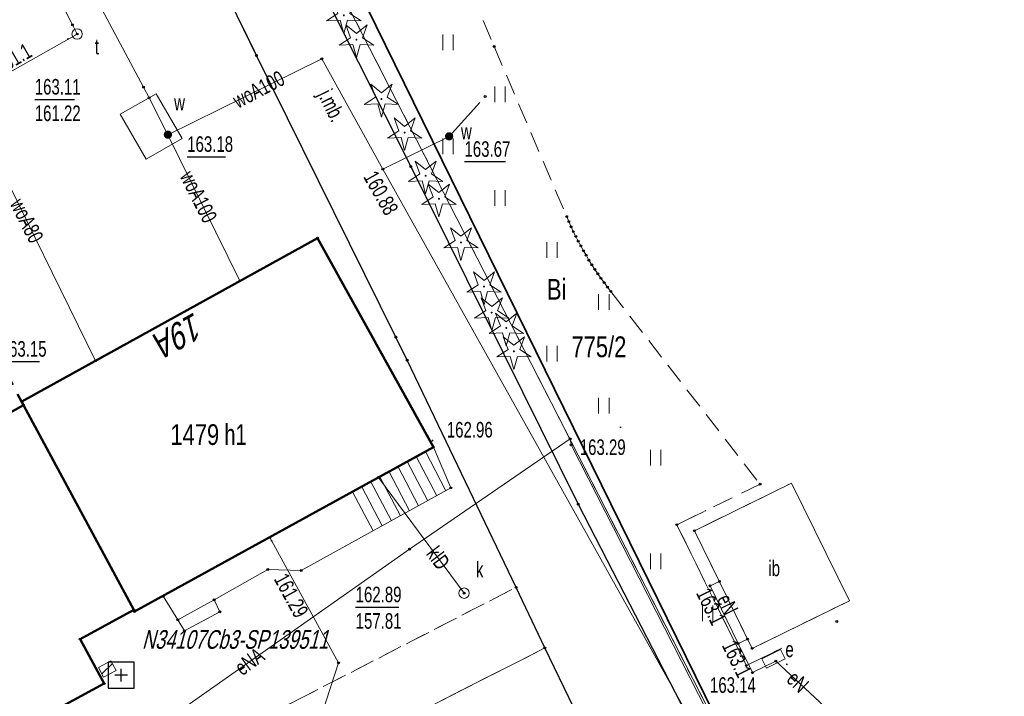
# Model space of a CAD drawing. Header units: metres. Extents: x 0 to 8443948, y 0 to 5887002.
# Tile 189 of 256: x 8442545 to 8442593, y 5886108 to 5886141. Entities that reach past the tile are written whole.
import ezdxf
from ezdxf.enums import TextEntityAlignment as Align

# ---------------------------------------------------------------- set-up
doc = ezdxf.new("R2010")
doc.units = ezdxf.units.M
doc.header["$MEASUREMENT"] = 0
for name, pattern in [('0.5_0.5', [1, 0.5, -0.5]), ('1.0_0.5', [1.5, 1, -0.5]), ('1.5_0.5', [2, 1.5, -0.5]), ('2.0_0.5', [2.5, 2, -0.5]), ('219-500', [0]), ('egug-500', [1, 0.5, -0.5])]:
    doc.linetypes.add(name, pattern=pattern)
doc.layers.get('0').update_dxf_attribs({"color": 250, "linetype": 'CONTINUOUS', "lineweight": 5})
doc.layers.add('- ABM', color=200, linetype='CONTINUOUS', lineweight=30)
for name, color, linetype in [('210-oznaczenie konturu użytku gruntowego', 253, 'CONTINUOUS'), ('211-numer działki ewidencyjnej', 253, 'CONTINUOUS'), ('218-kontur użytku gruntowego', 253, 'CONTINUOUS'), ('219-działka ewidencyjna', 253, 'CONTINUOUS'), ('238-Punkt adresowy budynku', 7, 'CONTINUOUS'), ('312-budynek ewidencyjny', 253, 'CONTINUOUS'), ('312-oznaczenie budynku ewidencyjnego', 7, 'CONTINUOUS'), ('312-oznaczenie budynku ewidencyjnego-Atr117', 253, 'CONTINUOUS'), ('352-schody', 253, 'CONTINUOUS'), ('blok - nawis', 7, 'CONTINUOUS'), ('chodnik', 253, 'CONTINUOUS'), ('drzewo iglaste', 253, 'CONTINUOUS'), ('inna budowla', 253, 'CONTINUOUS'), ('inna budowla-Atr17', 253, 'CONTINUOUS'), ('jezdnia', 253, 'CONTINUOUS'), ('jezdnia-Atr17', 253, 'CONTINUOUS'), ('komora podziemna', 253, 'CONTINUOUS'), ('krawężnik', 253, 'CONTINUOUS'), ('ogrodzenie trwałe', 253, 'CONTINUOUS'), ('pikieta sztuczna', 253, 'CONTINUOUS'), ('pikieta sztuczna-Atr2', 253, 'CONTINUOUS'), ('przewód elektroenergetyczny podziemny', 253, 'CONTINUOUS'), ('przewód elektroenergetyczny podziemny-Atr1', 253, 'CONTINUOUS'), ('przewód kanalizacyjny', 253, 'CONTINUOUS'), ('przewód kanalizacyjny-Atr1', 253, 'CONTINUOUS'), ('przewód telekomunikacyjny podziemny', 253, 'CONTINUOUS'), ('przewód wodociągowy', 253, 'CONTINUOUS'), ('przewód wodociągowy-Atr1', 253, 'CONTINUOUS'), ('Punkt budynku', 253, 'CONTINUOUS'), ('Punkt roboczy BDOT GESUT K1', 7, 'CONTINUOUS'), ('rzędna', 253, 'CONTINUOUS'), ('rzędna-Atr2', 253, 'CONTINUOUS'), ('rzędna-Atr3', 253, 'CONTINUOUS'), ('szafa elektroenergetyczna lub kontener', 253, 'CONTINUOUS'), ('szafa elektroenergetyczna lub kontener-Atr17', 253, 'CONTINUOUS'), ('Szczegółowa osnowa geodezyjna pozioma', 253, 'CONTINUOUS'), ('Szczegółowa osnowa geodezyjna pozioma-Atr103', 253, 'CONTINUOUS'), ('trawnik', 253, 'CONTINUOUS'), ('właz do komory lub kanału - okrągły', 253, 'CONTINUOUS'), ('właz do komory lub kanału - okrągły-Atr17', 253, 'CONTINUOUS'), ('zasuwa lub zawór', 253, 'CONTINUOUS'), ('zasuwa lub zawór-Atr17', 253, 'CONTINUOUS'), ('ściana oporowa (poligon)', 7, 'CONTINUOUS')]:
    doc.layers.add(name, color=color, linetype=linetype)
doc.styles.get("Standard").update_dxf_attribs({"font": 'Working1250', "width": 0.75})
doc.linetypes.add('902-500', pattern='A,3.75,0,[1,ksztalty.shx,S=0.5,R=0,X=0,Y=0],3.75', length=7.5)

# ---------------------------------------------------------------- blocks, each defined once
blk = doc.blocks.new('PW01')
at = {"linetype": 'Continuous', "lineweight": 13}
h = blk.add_hatch(color=0, dxfattribs=at)
edge = h.paths.add_edge_path()
edge.add_arc((0, 0), 0.045, 0, 360)
blk = doc.blocks.new('OSSP')
at = {"color": 0}
for p, q in [((-0.626, 0.625), (-0.626, -0.625)), ((-0.626, 0.625), (-0.626, -0.625)), ((0.624, 0.625), (-0.626, 0.625)), ((0.624, 0.625), (-0.626, 0.625)), ((0.624, -0.625), (0.624, 0.625)), ((0.624, -0.625), (0.624, 0.625)), ((0.3, 0), (-0.3, 0)), ((0.3, 0), (-0.3, 0)), ((0, -0.3), (0, 0.3)), ((0, -0.3), (0, 0.3)), ((-0.626, -0.625), (0.624, -0.625)), ((-0.626, -0.625), (0.624, -0.625))]:
    blk.add_line(p, q, dxfattribs=at)
blk = doc.blocks.new('PUNKTBUD')
at = {"color": 0}
blk.add_circle((0, 0), 0.045, dxfattribs=at)
blk = doc.blocks.new('OP011')
at = {"linetype": 'Continuous', "lineweight": 13}
h = blk.add_hatch(color=0, dxfattribs=at)
edge = h.paths.add_edge_path()
edge.add_arc((0, 0), 0.05, 0, 360)
at = {"color": 0, "linetype": 'Continuous', "lineweight": 13}
for p, q in [((-0.283, 0.093), (-0.512, 0.706)), ((-0.512, 0.706), (0, 0.299)), ((0, 0.299), (0.512, 0.706)), ((0.512, 0.706), (0.283, 0.093)), ((-0.828, -0.268), (-0.283, 0.093)), ((0.283, 0.093), (0.828, -0.268)), ((-0.175, -0.24), (-0.828, -0.268)), ((0, -0.87), (-0.175, -0.24)), ((0.175, -0.24), (0, -0.87)), ((0.828, -0.268), (0.175, -0.24))]:
    blk.add_line(p, q, dxfattribs=at)
blk = doc.blocks.new('US18')
at = {"color": 0, "linetype": 'Continuous', "lineweight": 13}
for p, q in [((-0.5, -0.25), (-0.5, 0.25)), ((-0.5, 0.25), (0.5, 0.25)), ((0.5, -0.25), (0.5, 0.25)), ((-0.5, -0.25), (0.5, -0.25))]:
    blk.add_line(p, q, dxfattribs=at)
blk = doc.blocks.new('US22')
at = {"color": 0, "linetype": 'Continuous', "lineweight": 13}
blk.add_circle((0, 0), 0.25, dxfattribs=at)
blk = doc.blocks.new('US25')
at = {"linetype": 'Continuous', "lineweight": 0}
h = blk.add_hatch(color=0, dxfattribs=at)
edge = h.paths.add_edge_path()
edge.add_arc((0, 0), 0.2, 0, 360)
blk = doc.blocks.new('TU04')
at = {"color": 0, "linetype": 'Continuous', "lineweight": 13}
for p, q in [((0, 0), (0, 0.75)), ((0.5, 0), (0.5, 0.75))]:
    blk.add_line(p, q, dxfattribs=at)
blk = doc.blocks.new('PIKIETAW1891')
at = {"color": 0}
blk.add_circle((0, 0), 0.045, dxfattribs=at)
blk = doc.blocks.new('GBNMKOIU')
at = {"layer": '218-kontur użytku gruntowego', "color": 3, "linetype": 'egug-500', "lineweight": 18, "flags": 128}
blk.add_lwpolyline([(-10.095, -385.375), (-62.549, -380.908)], dxfattribs=at)
at = {"layer": '219-działka ewidencyjna', "color": 7, "linetype": '219-500', "lineweight": 18, "flags": 128}
blk.add_lwpolyline([(-10.095, -385.375), (-62.549, -380.908)], dxfattribs=at)
at = {"layer": '312-budynek ewidencyjny', "color": 7, "linetype": 'Continuous', "lineweight": 50, "flags": 128}
for points in [[(-43.485, -405.283), (-42.623, -389.022)], [(-42.623, -389.022), (-31.122, -389.636)], [(-31.122, -389.636), (-32.02, -406.028)], [(-43.293, -405.297), (-43.485, -405.283)], [(-43.439, -408.117), (-43.293, -405.297)], [(-43.293, -405.297), (-32.109, -406.019)], [(-32.109, -406.019), (-43.293, -405.297)], [(-32.109, -406.019), (-32.293, -408.958)], [(-32.02, -406.028), (-32.109, -406.019)], [(-32.293, -408.958), (-29.855, -409.112)], [(-29.855, -409.112), (-30.255, -415.664)]]:
    blk.add_lwpolyline(points, dxfattribs=at)
at = {"layer": '352-schody', "color": 7, "linetype": 'Continuous', "lineweight": 18, "flags": 128}
for points in [[(-30.579, -404.475), (-31.93, -404.469), (-31.122, -389.636), (-29.01, -389.953), (-29.457, -398.185), (-30.347, -399.515), (-30.475, -402.477)], [(-30.579, -404.475), (-31.93, -404.469), (-31.122, -389.636), (-29.01, -389.953), (-29.457, -398.185), (-30.347, -399.515), (-30.475, -402.477)], [(-30.579, -404.475), (-30.475, -402.477), (-29.84, -402.555), (-29.96, -404.485)], [(-30.579, -404.475), (-30.475, -402.477), (-29.84, -402.555), (-29.96, -404.485)]]:
    blk.add_lwpolyline(points, close=True, dxfattribs=at)
for points in [[(-29.025, -390.23), (-31.146, -390.071)], [(-29.051, -390.729), (-31.173, -390.571)], [(-29.079, -391.228), (-31.201, -391.07)], [(-29.106, -391.728), (-31.227, -391.569)], [(-29.133, -392.227), (-31.255, -392.069)], [(-29.161, -392.727), (-31.283, -392.568)], [(-29.187, -393.226), (-31.309, -393.067)], [(-29.215, -393.725), (-31.337, -393.567)], [(-29.242, -394.225), (-31.363, -394.066)]]:
    blk.add_lwpolyline(points, dxfattribs=at)
at = {"layer": 'blok - nawis', "color": 7, "linetype": '2.0_0.5', "lineweight": 50, "flags": 128}
blk.add_lwpolyline([(-51.381, -404.75), (-43.293, -405.297), (-43.439, -408.117), (-51.573, -407.719)], close=True, dxfattribs=at)
at = {"layer": 'chodnik', "color": 7, "linetype": '1.0_0.5', "lineweight": 18, "flags": 128}
blk.add_lwpolyline([(-14.238, -376.564), (-14.774, -381.747), (-21.055, -381.102), (-20.519, -375.919)], close=True, dxfattribs=at)
at = {"layer": 'chodnik', "color": 7, "linetype": '1.0_0.5', "lineweight": 18}
for points in [[(-14.023, -380.534), (-14.218, -382.424), (-21.752, -381.669), (-21.589, -380.13)], [(-10.918, -417.056), (-11.814, -416.981), (-15.313, -416.883), (-25.382, -413.202), (-24.268, -401.731), (-23.289, -389.834), (-20.076, -390.202)], [(-20.076, -390.202), (-21.045, -401.232), (-19.29, -401.444), (-10.309, -402.288)]]:
    blk.add_lwpolyline(points, dxfattribs=at)
at = {"layer": 'inna budowla', "color": 7, "linetype": 'Continuous', "lineweight": 18, "flags": 128}
blk.add_lwpolyline([(-14.238, -376.564), (-14.774, -381.747), (-21.055, -381.102), (-20.519, -375.919)], close=True, dxfattribs=at)
at = {"layer": 'jezdnia', "color": 7, "linetype": '1.5_0.5', "lineweight": 18}
for points in [[(-7.464, -386.044), (-7.652, -386.087), (-7.908, -386.139), (-8.159, -386.183), (-8.414, -386.212), (-8.682, -386.245), (-8.936, -386.275), (-9.191, -386.305), (-9.448, -386.321), (-9.697, -386.342), (-9.963, -386.353), (-10.229, -386.364), (-10.476, -386.363), (-10.737, -386.365), (-25.102, -385.166), (-43.168, -383.4), (-62.818, -381.565), (-68.933, -380.947)], [(-69.144, -384.999), (-62.879, -385.665), (-51.636, -386.861), (-36.571, -388.356), (-35.352, -388.48), (-23.289, -389.834), (-20.076, -390.202), (-14.767, -390.781), (-10.805, -392.63), (-9.914, -392.721)]]:
    blk.add_lwpolyline(points, dxfattribs=at)
at = {"layer": 'komora podziemna', "color": 5, "linetype": 'Continuous', "lineweight": 18, "flags": 128}
blk.add_lwpolyline([(-52.633, -391.932), (-50.144, -392.024), (-50.22, -394.016), (-52.718, -393.919)], close=True, dxfattribs=at)
at = {"layer": 'krawężnik', "color": 7, "linetype": 'Continuous', "lineweight": 25}
blk.add_lwpolyline([(-9.914, -392.72), (-10.805, -392.63), (-14.767, -390.781), (-20.076, -390.202), (-23.289, -389.834), (-35.352, -388.48), (-36.571, -388.356), (-51.636, -386.861), (-62.879, -385.665), (-69.144, -384.999)], dxfattribs=at)
at = {"layer": 'ogrodzenie trwałe', "color": 7, "linetype": '902-500', "lineweight": 35, "flags": 128}
blk.add_lwpolyline([(-63.097, -379.859), (-9.984, -385.291), (-1.609, -376.125)], dxfattribs=at)
at = {"layer": 'przewód elektroenergetyczny podziemny', "color": 1, "linetype": 'Continuous', "lineweight": 18, "flags": 128}
for points in [[(-0.666, -377.976), (-0.46, -378.269), (-0.983, -378.956), (-10.657, -385.425), (-27.705, -383.953), (-27.98, -383.828)], [(-13.652, -381.103), (-9.62, -380.025), (-7.938, -377.88)], [(-15.324, -382.193), (-13.771, -382.349), (-13.652, -381.103)], [(-18.35, -381.376), (-18.402, -381.874), (-15.324, -382.193)], [(-15.324, -382.193), (-15.272, -381.695)], [(-27.98, -383.828), (-27.566, -393.211), (-26.783, -407.364), (-27.496, -411.339), (-30.05, -412.126)]]:
    blk.add_lwpolyline(points, dxfattribs=at)
at = {"layer": 'przewód kanalizacyjny', "color": 34, "linetype": 'Continuous', "lineweight": 18, "flags": 128}
blk.add_lwpolyline([(-31.282, -392.648), (-24.375, -392.103)], dxfattribs=at)
at = {"layer": 'przewód telekomunikacyjny podziemny', "color": 30, "linetype": 'Continuous', "lineweight": 18}
blk.add_lwpolyline([(-66.806, -403.266), (-66.058, -403.333), (-66.049, -403.338), (-58.32, -404.025), (-57.558, -404.089), (-57.094, -393.639), (-57.589, -393.601), (-69.537, -392.52)], dxfattribs=at)
at = {"layer": 'przewód wodociągowy', "color": 5, "linetype": 'Continuous', "lineweight": 18}
for points in [[(-43.776, -384.6), (-43.427, -381.058), (-44.03, -378.933)], [(-50.665, -392.501), (-52.643, -392.327), (-53.227, -392.28), (-69.467, -391.183)], [(-10.766, -413.378), (-12.784, -413.228), (-24.729, -399.015), (-31.609, -398.61)]]:
    blk.add_lwpolyline(points, dxfattribs=at)
at = {"layer": 'przewód wodociągowy', "color": 5, "linetype": 'Continuous', "lineweight": 18, "flags": 128}
for points in [[(-43.776, -384.6), (-49.837, -384.282), (-50.665, -392.501)], [(-8.107, -386.345), (-43.776, -384.6)], [(-50.665, -392.501), (-42.853, -393.299)], [(-43.276, -401.228), (-54.551, -400.084), (-54.837, -404.715)]]:
    blk.add_lwpolyline(points, dxfattribs=at)
at = {"layer": 'rzędna-Atr2', "color": 7, "flags": 128}
for points in [[(-42, -381.076), (-40.952, -379.397)], [(-49.274, -392.273), (-48.301, -390.716)], [(-26.571, -396.886), (-25.467, -395.117)], [(-55.502, -397.038), (-54.491, -395.419)], [(-45.657, -405.117), (-44.671, -403.539)]]:
    blk.add_lwpolyline(points, dxfattribs=at)
at = {"layer": 'trawnik', "color": 7, "linetype": '1.0_0.5', "lineweight": 18}
for points in [[(-6.027, -380.96), (-9.984, -385.291), (-63.097, -379.859)], [(-62.113, -374.413), (-45.95, -376.924), (-37.147, -378.306), (-36.885, -378.34), (-36.62, -378.387), (-36.366, -378.416), (-36.108, -378.436), (-35.849, -378.456), (-35.59, -378.476), (-35.326, -378.487), (-35.071, -378.494), (-34.799, -378.511), (-34.538, -378.508), (-34.272, -378.498), (-34.019, -378.49), (-33.753, -378.479), (-33.496, -378.463), (-33.233, -378.439), (-32.97, -378.414), (-21.282, -377.235), (-21.752, -381.669), (-14.218, -382.424), (-14.023, -380.534)], [(-10.309, -402.288), (-19.29, -401.444), (-21.045, -401.232), (-20.076, -390.202), (-14.767, -390.781), (-10.805, -392.63), (-9.914, -392.721)]]:
    blk.add_lwpolyline(points, dxfattribs=at)
at = {"layer": 'ściana oporowa (poligon)', "color": 7, "linetype": 'Continuous', "lineweight": 18, "flags": 128}
blk.add_lwpolyline([(-30.134, -408.974), (-30.659, -408.928), (-30.613, -408.25), (-30.09, -408.281)], close=True, dxfattribs=at)
blk.add_lwpolyline([(-30.134, -408.974), (-30.659, -408.928), (-30.613, -408.25), (-30.09, -408.281)], close=True, dxfattribs=at)
blk.add_lwpolyline([(-30.311, -408.958), (-30.473, -408.258)], dxfattribs=at)
at = {"layer": 'drzewo iglaste', "color": 94, "linetype": 'Continuous', "lineweight": 18, "rotation": 58.02224658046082}
for p in [(-51.057, -382.271), (-49.742, -382.373), (-46.68, -382.87), (-44.713, -382.778), (-42.413, -383.022), (-41.133, -383.067), (-38.79, -383.28), (-36.396, -383.467), (-34.141, -383.613), (-35.139, -383.815), (-32.987, -383.898)]:
    blk.add_blockref('OP011', p, dxfattribs=at)
at = {"layer": 'pikieta sztuczna', "color": 7, "linetype": 'Continuous', "lineweight": 13, "rotation": 58.02224658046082}
for p in [(-13.236, -380.738), (-27.165, -381.484), (-31.415, -389.5)]:
    blk.add_blockref('PW01', p, dxfattribs=at)
at = {"layer": 'Punkt budynku', "color": 5, "linetype": 'Continuous', "lineweight": 18, "rotation": 58.02224658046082}
for p in [(-42.623, -389.022), (-31.122, -389.636), (-29.01, -389.953), (-29.457, -398.185), (-30.347, -399.515), (-30.475, -402.477), (-29.84, -402.555), (-31.93, -404.469), (-30.579, -404.475), (-29.96, -404.485), (-43.485, -405.283), (-43.293, -405.297), (-32.109, -406.019), (-32.02, -406.028), (-32.293, -408.958), (-29.855, -409.112)]:
    blk.add_blockref('PUNKTBUD', p, dxfattribs=at)
at = {"layer": 'Punkt roboczy BDOT GESUT K1', "color": 6, "linetype": 'Continuous', "lineweight": 18, "rotation": 58.02224658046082}
for p in [(-45.95, -376.924), (-21.282, -377.235), (-21.282, -377.235), (-13.721, -377.606), (-13.721, -377.606), (-37.147, -378.306), (-36.885, -378.34), (-44.134, -378.565), (-36.62, -378.387), (-36.366, -378.416), (-36.108, -378.436), (-35.849, -378.456), (-35.59, -378.476), (-35.326, -378.487), (-35.071, -378.494), (-34.799, -378.511), (-34.538, -378.508), (-34.272, -378.498), (-34.019, -378.49), (-33.753, -378.479), (-33.496, -378.463), (-33.233, -378.439), (-32.97, -378.414), (-43.427, -381.058), (-21.055, -381.102), (-13.652, -381.103), (-21.752, -381.669), (-21.752, -381.669), (-18.35, -381.376), (-18.402, -381.874), (-15.272, -381.695), (-14.774, -381.747), (-15.324, -382.193), (-14.218, -382.424), (-14.218, -382.424), (-13.771, -382.349), (-43.168, -383.4), (-27.98, -383.828), (-27.705, -383.953), (-49.837, -384.282), (-43.776, -384.6), (-25.102, -385.166), (-51.636, -386.861), (-36.571, -388.356), (-35.352, -388.48), (-23.289, -389.834), (-20.076, -390.202), (-24.375, -392.103), (-53.227, -392.28), (-52.643, -392.327), (-50.665, -392.501), (-50.665, -392.501), (-31.282, -392.648), (-42.853, -393.299), (-27.566, -393.211), (-57.589, -393.601), (-57.094, -393.639), (-31.609, -398.61), (-24.729, -399.015), (-43.276, -401.228)]:
    blk.add_blockref('PIKIETAW1891', p, dxfattribs=at)
at = {"layer": 'rzędna', "color": 5, "linetype": 'Continuous', "lineweight": 18}
for p, rotation in [((-43.427, -381.058), 84.61624658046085), ((-43.776, -384.6), 58.02224658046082), ((-50.665, -392.501), 85.14524658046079), ((-31.431, -398.627), 58.02224658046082), ((-24.729, -399.015), 58.02224658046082)]:
    blk.add_blockref('PW01', p, dxfattribs=dict(at, rotation=rotation))
at = {"layer": 'rzędna', "color": 1, "linetype": 'Continuous', "lineweight": 18, "rotation": 58.02224658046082}
for p in [(-18.402, -381.874), (-13.771, -382.349)]:
    blk.add_blockref('PW01', p, dxfattribs=at)
at = {"layer": 'rzędna', "color": 34, "linetype": 'Continuous', "lineweight": 18, "rotation": 5.193246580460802}
blk.add_blockref('PW01', (-24.375, -392.103), dxfattribs=at)
at = {"layer": 'rzędna', "color": 30, "linetype": 'Continuous', "lineweight": 18}
for p, rotation in [((-57.589, -393.601), 58.02224658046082), ((-57.094, -393.639), 355.5192465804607), ((-57.123, -394.139), 58.02224658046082)]:
    blk.add_blockref('PW01', p, dxfattribs=dict(at, rotation=rotation))
at = {"layer": 'szafa elektroenergetyczna lub kontener', "color": 1, "linetype": 'Continuous', "lineweight": 18, "rotation": 84.23224658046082}
blk.add_blockref('US18', (-13.804, -381.138), dxfattribs=at)
at = {"layer": 'trawnik', "color": 7, "linetype": 'Continuous', "lineweight": 18, "rotation": 58.02224658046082}
for p in [(-43.661, -378.319), (-47.106, -379.116), (-32.53, -379.374), (-35.975, -380.17), (-39.42, -380.967), (-24.845, -381.225), (-42.864, -381.764), (-28.289, -382.022), (-31.734, -382.818), (-17.159, -383.076), (-20.603, -383.873)]:
    blk.add_blockref('TU04', p, dxfattribs=at)
at = {"layer": 'właz do komory lub kanału - okrągły', "color": 7, "linetype": 'Continuous', "lineweight": 18}
for p, rotation in [((-24.375, -392.103), 5.193246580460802), ((-57.094, -393.639), 355.5192465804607)]:
    blk.add_blockref('US22', p, dxfattribs=dict(at, rotation=rotation))
at = {"layer": 'zasuwa lub zawór', "color": 5, "linetype": 'Continuous', "lineweight": 18}
for p, rotation in [((-43.427, -381.058), 84.61624658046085), ((-50.665, -392.501), 85.14524658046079)]:
    blk.add_blockref('US25', p, dxfattribs=dict(at, rotation=rotation))
at = {"layer": '210-oznaczenie konturu użytku gruntowego', "color": 3, "linetype": 'Continuous', "lineweight": 18, "width": 0.79}
blk.add_text('Bi', height=1, rotation=58.0222, dxfattribs=at).set_placement((-34.257, -381.23))
at = {"layer": '211-numer działki ewidencyjnej', "color": 7, "linetype": 'Continuous', "lineweight": 18, "width": 0.79}
blk.add_text('775/2', height=1, rotation=58.0222, dxfattribs=at).set_placement((-31.282, -381.696))
at = {"layer": '238-Punkt adresowy budynku', "color": 7, "linetype": 'Continuous', "lineweight": 25, "oblique": 15, "width": 0.79}
blk.add_text('19A', height=1.25, rotation=266.9672, dxfattribs=at).set_placement((-42.803, -397.091), align=Align.CENTER)
at = {"layer": '312-oznaczenie budynku ewidencyjnego', "color": 7, "linetype": 'Continuous', "lineweight": 18, "width": 0.79}
blk.add_text('1479', height=1, rotation=58.0222, dxfattribs=at).set_placement((-36.676, -398.323), align=Align.RIGHT)
at = {"layer": '312-oznaczenie budynku ewidencyjnego-Atr117', "color": 7, "width": 0.72}
blk.add_text('h1', height=1, rotation=58.0222, dxfattribs=at).set_placement((-36.543, -398.111))
at = {"layer": 'inna budowla-Atr17', "color": 7, "width": 0.72}
blk.add_text('ib', height=0.75, rotation=58.0222, dxfattribs=at).set_placement((-17.312, -379.242))
at = {"layer": 'jezdnia-Atr17', "color": 7, "width": 0.72}
blk.add_text('j.mb.', height=0.75, rotation=354.3322, dxfattribs=at).set_placement((-48.498, -385.366))
at = {"layer": 'pikieta sztuczna-Atr2', "color": 7, "width": 0.72}
for s, p in [('163.29', (-27.075, -383.851)), ('163.14', (-14.033, -384.602)), ('162.96', (-31.177, -388.835))]:
    blk.add_text(s, height=0.75, rotation=58.0222, dxfattribs=at).set_placement(p)
at = {"layer": 'przewód elektroenergetyczny podziemny-Atr1', "color": 1, "width": 0.72}
for s, rotation, p in [('eN', 14.9632, (-12.694, -380.852)), ('eNA', 93.8382, (-27.009, -403.309))]:
    blk.add_text(s, height=0.75, rotation=rotation, dxfattribs=at).set_placement(p, align=Align.MIDDLE_LEFT)
blk.add_text('eN', height=0.75, rotation=354.0892, dxfattribs=at).set_placement((-17.695, -381.95))
at = {"layer": 'przewód kanalizacyjny-Atr1', "color": 34, "width": 0.72}
blk.add_text('klD', height=0.75, rotation=5.1932, dxfattribs=at).set_placement((-26.991, -392.309), align=Align.MIDDLE_LEFT)
at = {"layer": 'przewód wodociągowy-Atr1', "color": 5, "width": 0.72}
for s, rotation, p in [('woA100', 85.6132, (-50.306, -388.941)), ('woA100', 354.9052, (-48.642, -392.715)), ('woA80', 354.9292, (-51.845, -400.358))]:
    blk.add_text(s, height=0.75, rotation=rotation, dxfattribs=at).set_placement(p, align=Align.MIDDLE_LEFT)
at = {"layer": 'rzędna-Atr2', "color": 5, "width": 0.72}
for s, p in [('163.67', (-42.007, -381.072)), ('163.18', (-49.28, -392.269))]:
    blk.add_text(s, height=0.75, rotation=58.0222, dxfattribs=at).set_placement(p, align=Align.BOTTOM_LEFT)
at = {"layer": 'rzędna-Atr2', "color": 1, "width": 0.72}
blk.add_text('163.1', height=0.75, rotation=354.0892, dxfattribs=at).set_placement((-18.435, -382.267), align=Align.MIDDLE_LEFT)
blk.add_text('163.1', height=0.75, rotation=354.2582, dxfattribs=at).set_placement((-13.842, -382.729), align=Align.MIDDLE_RIGHT)
at = {"layer": 'rzędna-Atr2', "color": 5, "width": 0.72}
blk.add_text('160.88', height=0.75, rotation=357.4822, dxfattribs=at).set_placement((-43.97, -385.611))
at = {"layer": 'rzędna-Atr2', "color": 30, "width": 0.72}
blk.add_text('163.11', height=0.75, rotation=58.0222, dxfattribs=at).set_placement((-55.509, -397.033), align=Align.BOTTOM_LEFT)
at = {"layer": 'rzędna-Atr2', "color": 34, "width": 0.72}
for s, p in [('162.89', (-26.578, -396.882)), ('163.15', (-45.664, -405.113))]:
    blk.add_text(s, height=0.75, rotation=58.0222, dxfattribs=at).set_placement(p, align=Align.BOTTOM_LEFT)
at = {"layer": 'rzędna-Atr2', "color": 30, "width": 0.72}
blk.add_text('161.1', height=0.75, rotation=88.1732, dxfattribs=at).set_placement((-57.375, -397.79))
at = {"layer": 'rzędna-Atr2', "color": 5, "width": 0.72}
blk.add_text('161.29', height=0.75, rotation=356.6322, dxfattribs=at).set_placement((-27.563, -398.908), align=Align.TOP_RIGHT)
at = {"layer": 'rzędna-Atr3', "color": 34, "width": 0.72}
blk.add_text('157.81', height=0.75, rotation=58.0222, dxfattribs=at).set_placement((-25.496, -397.557), align=Align.BOTTOM_LEFT)
at = {"layer": 'rzędna-Atr3', "color": 30, "width": 0.72}
blk.add_text('161.22', height=0.75, rotation=58.0222, dxfattribs=at).set_placement((-54.426, -397.709), align=Align.BOTTOM_LEFT)
at = {"layer": 'szafa elektroenergetyczna lub kontener-Atr17', "color": 1, "width": 0.72}
blk.add_text('e', height=0.75, rotation=58.0222, dxfattribs=at).set_placement((-13.57, -380.612))
at = {"layer": 'właz do komory lub kanału - okrągły-Atr17', "color": 7, "width": 0.72}
for s, p in [('k', (-24.718, -391.217)), ('t', (-55.812, -393.437))]:
    blk.add_text(s, height=0.75, rotation=58.0222, dxfattribs=at).set_placement(p)
at = {"layer": 'zasuwa lub zawór-Atr17', "color": 5, "width": 0.72}
for p in [(-43.006, -380.648), (-51.499, -391.627)]:
    blk.add_text('w', height=0.75, rotation=58.0222, dxfattribs=at).set_placement(p)

msp = doc.modelspace()

# ---------------------------------------------------------------- linework, layer by layer
at = {"layer": '218-kontur użytku gruntowego', "color": 3, "linetype": '0.5_0.5', "lineweight": 18, "flags": 128}
msp.add_lwpolyline([(8442579.77, 5886104.41), (8442555.78, 5886151.27)], dxfattribs=at)
at = {"layer": '219-działka ewidencyjna', "color": 253, "linetype": '219-500', "lineweight": 18, "flags": 128}
msp.add_lwpolyline([(8442579.77, 5886104.41), (8442555.78, 5886151.27)], dxfattribs=at)
at = {"layer": 'chodnik', "color": 253, "linetype": '1.0_0.5', "lineweight": 18, "flags": 128}
msp.add_lwpolyline([(8442553.45, 5886086.4), (8442553.77, 5886085.83), (8442563.07, 5886089.48), (8442563.43, 5886089.78), (8442561.67, 5886094.79), (8442564.89, 5886095.92), (8442566.38, 5886091.68), (8442575.64, 5886096.3), (8442575.4, 5886096.77), (8442566.85, 5886092.56), (8442561.27, 5886103.7), (8442560.52, 5886105.3), (8442570.39, 5886110.32), (8442569, 5886113.24), (8442558.39, 5886107.77), (8442548.07, 5886102.64), (8442550.28, 5886092.15), (8442552.05, 5886089.13)], close=True, dxfattribs=at)
at = {"layer": 'jezdnia', "color": 253, "linetype": '1.5_0.5', "lineweight": 18, "flags": 128}
msp.add_lwpolyline([(8442759.356, 5886144.937), (8442751.29, 5886140.38), (8442749.6, 5886139.46), (8442747.9, 5886138.49), (8442733.3, 5886129.67), (8442729.22, 5886127.22), (8442728.01, 5886126.51), (8442726.04, 5886125.3), (8442724.81, 5886124.54), (8442724.75, 5886124.53), (8442724.32, 5886124.35), (8442715.57, 5886137.74), (8442712.8, 5886142.55), (8442713.92, 5886143.01), (8442709.47, 5886151.91), (8442714.64, 5886154.55), (8442712.22, 5886159.29), (8442689.64, 5886146.92), (8442643.1, 5886121.28), (8442611.63, 5886103.75), (8442604.6, 5886100), (8442604.41, 5886099.86), (8442604.21, 5886099.73), (8442604.02, 5886099.61), (8442603.83, 5886099.48), (8442603.64, 5886099.35), (8442603.44, 5886099.23), (8442603.25, 5886099.12), (8442603.04, 5886099), (8442602.85, 5886098.88), (8442602.65, 5886098.76), (8442602.45, 5886098.65), (8442602.25, 5886098.55), (8442602.04, 5886098.44), (8442601.84, 5886098.33), (8442601.63, 5886098.23), (8442601.42, 5886098.14), (8442601.18, 5886098.04), (8442600.94, 5886097.95), (8442600.7, 5886097.87), (8442600.46, 5886097.79), (8442600.21, 5886097.71), (8442599.97, 5886097.63), (8442599.73, 5886097.56), (8442599.48, 5886097.48), (8442599.23, 5886097.41), (8442598.98, 5886097.35), (8442598.73, 5886097.28), (8442598.48, 5886097.22), (8442598.23, 5886097.17), (8442597.98, 5886097.11), (8442597.73, 5886097.06), (8442597.48, 5886097), (8442597.23, 5886096.96), (8442596.98, 5886096.92), (8442596.73, 5886096.87), (8442596.47, 5886096.84), (8442596.22, 5886096.8), (8442595.96, 5886096.76), (8442595.71, 5886096.74), (8442595.46, 5886096.71), (8442595.2, 5886096.68), (8442594.95, 5886096.66), (8442594.69, 5886096.65), (8442594.43, 5886096.63), (8442594.18, 5886096.61), (8442593.92, 5886096.61), (8442593.67, 5886096.6), (8442593.41, 5886096.59), (8442593.15, 5886096.6), (8442592.9, 5886096.59), (8442592.64, 5886096.59), (8442592.38, 5886096.61), (8442592.13, 5886096.61), (8442591.87, 5886096.62), (8442591.61, 5886096.63), (8442591.35, 5886096.66), (8442591.1, 5886096.68), (8442590.84, 5886096.7), (8442590.58, 5886096.74), (8442590.33, 5886096.77), (8442590.07, 5886096.8), (8442589.81, 5886096.85), (8442589.56, 5886096.9), (8442589.31, 5886096.94), (8442589.05, 5886097.01), (8442588.8, 5886097.06), (8442588.55, 5886097.12), (8442588.3, 5886097.18), (8442588.05, 5886097.26), (8442587.8, 5886097.33), (8442587.57, 5886097.41), (8442587.32, 5886097.5), (8442587.08, 5886097.58), (8442586.83, 5886097.67), (8442586.59, 5886097.77), (8442586.35, 5886097.86), (8442586.11, 5886097.96), (8442585.87, 5886098.06), (8442585.64, 5886098.18), (8442585.42, 5886098.29), (8442585.18, 5886098.4), (8442584.95, 5886098.52), (8442584.73, 5886098.65), (8442584.5, 5886098.78), (8442584.27, 5886098.9), (8442584.06, 5886099.04), (8442583.84, 5886099.17), (8442583.62, 5886099.31), (8442583.4, 5886099.44), (8442583.18, 5886099.6), (8442582.97, 5886099.74), (8442582.77, 5886099.89), (8442582.56, 5886100.04), (8442582.35, 5886100.21), (8442582.15, 5886100.37), (8442581.95, 5886100.53), (8442581.76, 5886100.7), (8442581.56, 5886100.88), (8442581.37, 5886101.05), (8442581.18, 5886101.22), (8442580.99, 5886101.4), (8442580.82, 5886101.58), (8442580.64, 5886101.78), (8442580.46, 5886101.96), (8442580.28, 5886102.15), (8442580.11, 5886102.34), (8442579.95, 5886102.54), (8442579.78, 5886102.75), (8442579.62, 5886102.95), (8442579.46, 5886103.15), (8442579.31, 5886103.36), (8442579.16, 5886103.56), (8442579.01, 5886103.78), (8442578.86, 5886104), (8442578.73, 5886104.21), (8442578.59, 5886104.43), (8442572, 5886117.25), (8442563.93, 5886133.51), (8442555.08, 5886151.15), (8442549.43, 5886162.63), (8442542.07, 5886177.49), (8442534.06, 5886193.7), (8442530.38, 5886191.77), (8442534.2, 5886184.23), (8442541.47, 5886169.6), (8442548.17, 5886156.03), (8442551.57, 5886149.03), (8442556.51, 5886138.86), (8442563.22, 5886125.29), (8442563.76, 5886124.19), (8442569, 5886113.24), (8442570.39, 5886110.32), (8442572.71, 5886105.51), (8442573.24, 5886101.17), (8442575.4, 5886096.77), (8442575.64, 5886096.3), (8442576.38, 5886094.79), (8442583.47, 5886080.71), (8442602.22, 5886090.82), (8442605.79, 5886095.78), (8442643.05, 5886116.68), (8442691.18, 5886143.86), (8442695.18, 5886144.66), (8442700.32, 5886144.21), (8442706.35, 5886147.09), (8442720.65, 5886121.83), (8442715.97, 5886119.12), (8442694.55, 5886106.96), (8442672.95, 5886095), (8442633.35, 5886079.15), (8442601.02, 5886067.07), (8442603.33, 5886062.73), (8442636.81, 5886075.13), (8442669.18, 5886087.2), (8442722.33, 5886117.37), (8442736.89, 5886090.51), (8442749.75, 5886067.82), (8442750.35, 5886065.36), (8442748.3, 5886060.22), (8442727.55, 5886048.59), (8442706.92, 5886037.35), (8442700.86, 5886034.06), (8442696.91, 5886032.93), (8442686.94, 5886026.82), (8442691.09, 5886019.23), (8442696.67, 5886021.77), (8442696.66, 5886022.03), (8442696.66, 5886022.29), (8442696.66, 5886022.39), (8442696.67, 5886022.55), (8442696.7, 5886022.81), (8442696.73, 5886023.06), (8442696.78, 5886023.32), (8442696.84, 5886023.57), (8442696.91, 5886023.82), (8442697, 5886024.07), (8442697.09, 5886024.31), (8442697.19, 5886024.55), (8442697.3, 5886024.79), (8442697.43, 5886025.01), (8442697.57, 5886025.23), (8442697.71, 5886025.45), (8442697.86, 5886025.66), (8442698.03, 5886025.86), (8442698.21, 5886026.05), (8442698.39, 5886026.23), (8442698.58, 5886026.41), (8442698.78, 5886026.58), (8442698.99, 5886026.74), (8442699.2, 5886026.88), (8442699.42, 5886027.02), (8442699.64, 5886027.15), (8442699.38, 5886027.72), (8442736.54, 5886047.86), (8442747.4, 5886053.24), (8442747.58, 5886053.29), (8442747.77, 5886053.34), (8442747.95, 5886053.36), (8442748.14, 5886053.38), (8442748.33, 5886053.37), (8442748.51, 5886053.36), (8442748.7, 5886053.34), (8442748.88, 5886053.31), (8442749.06, 5886053.25), (8442749.24, 5886053.19), (8442749.41, 5886053.12), (8442749.57, 5886053.03), (8442749.74, 5886052.94), (8442749.89, 5886052.83), (8442750.04, 5886052.71), (8442750.18, 5886052.58), (8442750.31, 5886052.35), (8442750.41, 5886052.11), (8442750.49, 5886051.85), (8442750.55, 5886051.59), (8442750.58, 5886051.33), (8442750.59, 5886051.06), (8442750.57, 5886050.8), (8442750.51, 5886050.53), (8442750.44, 5886050.27), (8442750.35, 5886050.02), (8442750.22, 5886049.79), (8442750.07, 5886049.56), (8442749.91, 5886049.35), (8442749.72, 5886049.17), (8442758.7, 5886054.47), (8442758.48, 5886055.04), (8442758.29, 5886055.63), (8442758.15, 5886056.24), (8442758.07, 5886056.86), (8442758.03, 5886057.47), (8442758.03, 5886058.09), (8442758.09, 5886058.71), (8442758.2, 5886059.32), (8442758.36, 5886059.92), (8442758.55, 5886060.51), (8442758.8, 5886061.08), (8442759.1, 5886061.62), (8442760.25, 5886063.95), (8442772.45, 5886070.73), (8442797.281, 5886084.192)], dxfattribs=at)
at = {"layer": 'krawężnik', "color": 253, "linetype": 'Continuous', "lineweight": 25, "flags": 128}
for points in [[(8442643.05, 5886116.68), (8442605.79, 5886095.78), (8442602.22, 5886090.82), (8442583.47, 5886080.71), (8442576.38, 5886094.79), (8442573.24, 5886101.17), (8442572.71, 5886105.51), (8442570.39, 5886110.32), (8442569, 5886113.24), (8442563.76, 5886124.19), (8442563.22, 5886125.29), (8442556.51, 5886138.86), (8442551.57, 5886149.03), (8442548.17, 5886156.03), (8442541.47, 5886169.6), (8442534.2, 5886184.23)], [(8442555.08, 5886151.15), (8442563.93, 5886133.51), (8442572, 5886117.25), (8442578.59, 5886104.43)]]:
    msp.add_lwpolyline(points, dxfattribs=at)
at = {"layer": 'przewód elektroenergetyczny podziemny', "color": 1, "linetype": 'Continuous', "lineweight": 18, "flags": 128}
msp.add_lwpolyline([(8442591.04, 5886100.33), (8442590.9, 5886100), (8442590.04, 5886100.08), (8442579.43, 5886104.86), (8442571.65, 5886120.1), (8442571.61, 5886120.4)], dxfattribs=at)
at = {"layer": 'przewód wodociągowy', "color": 5, "linetype": 'Continuous', "lineweight": 18, "flags": 128}
msp.add_lwpolyline([(8442556.16, 5886089.2), (8442554.72, 5886091.94), (8442560.45, 5886109.6), (8442557.15, 5886115.65)], dxfattribs=at)
at = {"layer": 'trawnik', "color": 253, "linetype": '1.0_0.5', "lineweight": 18, "flags": 128}
msp.add_lwpolyline([(8442575.4, 5886096.77), (8442573.24, 5886101.17), (8442572.71, 5886105.51), (8442570.39, 5886110.32), (8442560.52, 5886105.3), (8442561.27, 5886103.7), (8442566.85, 5886092.56)], close=True, dxfattribs=at)

# ---------------------------------------------------------------- block references
at = {"layer": '- ABM', "color": 1, "linetype": 'Continuous', "lineweight": 35, "rotation": 301.977755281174}
msp.add_blockref('GBNMKOIU', (8442912.012, 5886299.937), dxfattribs=at)
at = {"layer": 'rzędna', "color": 5, "linetype": 'Continuous', "lineweight": 18}
for p in [(8442557.23, 5886115.49), (8442560.45, 5886109.6)]:
    msp.add_blockref('PW01', p, dxfattribs=at)
at = {"layer": 'Szczegółowa osnowa geodezyjna pozioma', "color": 253, "linetype": 'Continuous', "lineweight": 18}
msp.add_blockref('OSSP', (8442549.99, 5886109.01), dxfattribs=at)

# ---------------------------------------------------------------- texts
at = {"layer": 'jezdnia-Atr17', "color": 253, "width": 0.72}
msp.add_text('j.mb.', height=0.75, rotation=296.31, dxfattribs=at).set_placement((8442559.44, 5886136.99))
at = {"layer": 'rzędna-Atr2', "color": 253, "width": 0.72}
msp.add_text('161.29', height=0.75, rotation=298.61, dxfattribs=at).set_placement((8442559.04, 5886112.06), align=Align.TOP_RIGHT)
at = {"layer": 'Szczegółowa osnowa geodezyjna pozioma-Atr103', "color": 253, "oblique": 15, "width": 0.72}
msp.add_text('N34107Cb3-SP139511', height=0.9, dxfattribs=at).set_placement((8442550.99, 5886110.01), align=Align.BOTTOM_LEFT)

doc.saveas('drawing.dxf')
